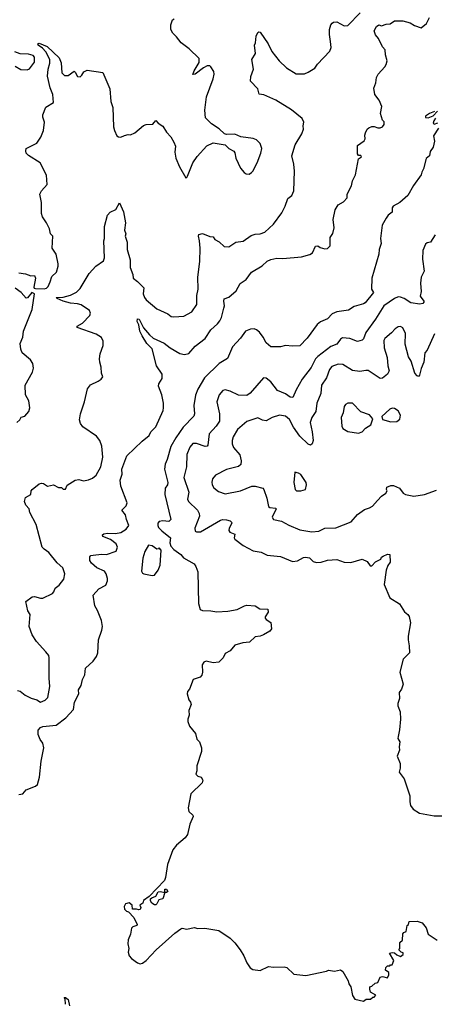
# Model space of a CAD drawing. Extents: x 2133489 to 2292442, y 756223 to 916462.
# Tile 248 of 256: x 2208752 to 2212206, y 851390 to 859587. Entities that reach past the tile are written whole.
import ezdxf

# ---------------------------------------------------------------- set-up
doc = ezdxf.new("R2010")
doc.units = 0

msp = doc.modelspace()

# ---------------------------------------------------------------- linework, layer by layer
at = {"layer": '0CON20XD'}
for points in [[(2209616.9, 857986.9), (2209633.8, 857895), (2209626, 857835), (2209636.2, 857805), (2209630, 857785), (2209646.2, 857735), (2209647.5, 857675), (2209673, 857587), (2209673.8, 857525), (2209695.8, 857465), (2209696.2, 857435), (2209735, 857407.1), (2209786.7, 857355), (2209780.6, 857305), (2209790.9, 857275), (2209805.6, 857255), (2209895, 857180), (2209985, 857138.1), (2210015, 857117.1), (2210035, 857113.1), (2210120.9, 857119.1), (2210185, 857155.5), (2210228.2, 857215), (2210228.5, 857291.5), (2210238.9, 857345), (2210235.3, 857445), (2210252.5, 857575), (2210254.5, 857685), (2210249.2, 857745), (2210241.2, 857785), (2210245, 857800), (2210275, 857807.5), (2210335, 857783.3), (2210365, 857780), (2210377, 857757), (2210415, 857736.7), (2210455, 857700), (2210495, 857696.2), (2210552.5, 857735), (2210615, 857744), (2210679.1, 857790.9), (2210715, 857801.4), (2210755.6, 857804.4), (2210795, 857818.6), (2210865.7, 857885), (2210935, 857979.2), (2210964.2, 858035), (2210985, 858100), (2211020, 858125), (2211037, 858163), (2211042.5, 858325), (2211035.6, 858385), (2211018.8, 858455), (2211046.2, 858545), (2211103.6, 858636.4), (2211116.7, 858675), (2211113.3, 858705), (2211118.8, 858735), (2211106, 858765), (2211016.5, 858836.5), (2210885, 858916), (2210785, 858962), (2210747.5, 858967.5), (2210735, 859012.5), (2210676, 859075), (2210678, 859115), (2210699.2, 859175), (2210686.7, 859255), (2210715.7, 859305), (2210708.8, 859375), (2210716.2, 859395), (2210720.7, 859449.3), (2210735, 859480), (2210745, 859487.5), (2210755, 859482.5), (2210820.6, 859385), (2210852.4, 859322.4), (2210914.2, 859244.2), (2210975, 859187.1), (2211056, 859136), (2211125, 859137.1), (2211155, 859149.2), (2211211.2, 859185), (2211233.2, 859216.8), (2211334.4, 859325.6), (2211345.6, 859355), (2211342.2, 859405), (2211333.3, 859463.3), (2211333.9, 859505), (2211342.9, 859545), (2211355, 859558.8), (2211365, 859566.7), (2211395, 859569.2), (2211455, 859536), (2211485, 859539.2), (2211589.4, 859645)], [(2208745, 853137.5), (2208778.3, 853141.7), (2208806.7, 853175), (2208883.6, 853206.4), (2208900.4, 853219.6), (2208918.1, 853281.9), (2208930, 853415), (2208952.3, 853525), (2208945.9, 853565), (2208923.4, 853595), (2208906.7, 853635), (2208907.1, 853672.9), (2208925, 853694.2), (2208945, 853703.3), (2209055, 853714.3), (2209136.5, 853775), (2209201.5, 853845), (2209210, 853905), (2209243.6, 853975), (2209242.9, 854007.1), (2209265.4, 854044.6), (2209274.5, 854095.5), (2209295, 854132.5), (2209300.5, 854189.5), (2209365, 854246), (2209391.9, 854285), (2209403.3, 854315), (2209408.6, 854425), (2209436.7, 854505), (2209441.4, 854535), (2209432.5, 854585), (2209399.2, 854669.2), (2209377.7, 854707.7), (2209363.6, 854796.4), (2209411.7, 854848.3), (2209469.5, 854880.5), (2209484.2, 854915), (2209482.9, 854935), (2209471.4, 854975), (2209458, 854995), (2209395, 855023.1), (2209351.4, 855061.4), (2209337.1, 855085), (2209336, 855115), (2209344.4, 855125.6), (2209365, 855129.2), (2209435, 855138.5), (2209475, 855134.4), (2209555, 855161.4), (2209566.4, 855195), (2209556.7, 855225), (2209509.9, 855259.9), (2209445, 855284.5), (2209440.9, 855299.1), (2209453, 855307), (2209485, 855311.8), (2209550.9, 855309.1), (2209595, 855317.5), (2209640, 855345), (2209662.5, 855375), (2209641.2, 855425), (2209632.5, 855465), (2209602.5, 855505), (2209639.2, 855540.8), (2209647.5, 855565), (2209594.6, 855705), (2209588.5, 855755), (2209605.3, 855805), (2209602.9, 855845), (2209644.3, 855955), (2209772.5, 856077.5), (2209831.9, 856125), (2209845, 856156), (2209885, 856198.6), (2209946.7, 856335), (2209949.4, 856355), (2209949.4, 856395), (2209935.8, 856465), (2209908, 856535), (2209912, 856555), (2209938.5, 856601.5), (2209939.1, 856635), (2209891.5, 856705), (2209856.4, 856846.4), (2209812.4, 856892.4), (2209771.4, 856955), (2209754.4, 856994.4), (2209745.9, 857045.9), (2209732, 857075), (2209734.2, 857095.8), (2209747.1, 857095), (2209782.3, 857022.3), (2209833.1, 856963.1), (2209865, 856937.3), (2209955.5, 856895.5), (2210005, 856856), (2210085, 856807.5), (2210125, 856799.2), (2210162, 856808), (2210215, 856870), (2210297.4, 856932.6), (2210345.6, 857005), (2210400.6, 857055), (2210419.5, 857080.5), (2210433.4, 857106.6), (2210454, 857185), (2210457.5, 857205), (2210452, 857245), (2210456.7, 857263.3), (2210495, 857276.2), (2210555, 857330), (2210589.7, 857390.3), (2210637.5, 857425), (2210684, 857486), (2210772.6, 857537.4), (2210815, 857575.6), (2210845, 857591.4), (2210895, 857601.2), (2210945, 857598.8), (2211098.3, 857611.7), (2211168.8, 857631.2), (2211190, 857645), (2211215, 857702.5), (2211235, 857703.8), (2211255, 857690), (2211295, 857678.8), (2211315, 857683.8), (2211337.5, 857705), (2211338, 857775), (2211361.7, 857808.3), (2211372.5, 857855), (2211364, 857925), (2211379.4, 858005), (2211404.3, 858045), (2211448.6, 858071.4), (2211480, 858105), (2211478.8, 858135), (2211515.9, 858204.1), (2211524.3, 858245), (2211548.1, 858295), (2211575, 858430), (2211600, 858445), (2211595, 858457.5), (2211575, 858457.5), (2211565, 858470), (2211565, 858540), (2211620.7, 858579.3), (2211630, 858595), (2211626.7, 858625), (2211633.3, 858645), (2211647.5, 858675), (2211661.7, 858688.3), (2211685, 858698.8), (2211705, 858698.8), (2211735, 858686.7), (2211755, 858686.7), (2211773.9, 858696.1), (2211787.5, 858715), (2211787, 858737), (2211775, 858750), (2211757.5, 858805), (2211767.5, 858865), (2211747, 858917), (2211710.8, 858965), (2211702, 859018), (2211719.3, 859060.7), (2211723.3, 859105), (2211738.8, 859135), (2211794.5, 859195.5), (2211806, 859215), (2211812.9, 859245), (2211799.2, 859295), (2211797.5, 859335), (2211775, 859360), (2211740, 859430), (2211715, 859462.5), (2211706.2, 859495), (2211725, 859530), (2211745, 859543.3), (2211765, 859537.5), (2211805, 859550), (2211837.3, 859552.7), (2211875, 859576.7), (2211943, 859577), (2212005, 859562.5), (2212039.7, 859539.7), (2212095, 859519.2), (2212140, 859555), (2212165, 859606.2)], [(2210682.5, 858315), (2210695, 858327.5), (2210730.8, 858395), (2210761.9, 858475), (2210768.1, 858515), (2210755.5, 858555.5), (2210725, 858588), (2210698.3, 858598.3), (2210595, 858612), (2210545, 858633.3), (2210475, 858632.5), (2210458.3, 858638.3), (2210415, 858677.5), (2210351.2, 858721.2), (2210300.6, 858770.6), (2210293.3, 858833.3), (2210307.5, 858945), (2210364.4, 859095), (2210371.9, 859135), (2210368.1, 859155), (2210345, 859196), (2210335, 859202.9), (2210315, 859201.9), (2210283.4, 859186.6), (2210215, 859134.3), (2210195, 859130), (2210205, 859162.5), (2210247.8, 859232.2), (2210247.8, 859265), (2210165, 859344.3), (2210096, 859395), (2210057.5, 859445), (2210026.7, 859475), (2210011.2, 859505), (2210010, 859545), (2210026, 859585), (2210038.8, 859595)], [(2208745, 857478.5), (2208801.2, 857471.2), (2208845, 857454.4), (2208875, 857458), (2208884.6, 857434.6), (2208871.1, 857361.1), (2208873.3, 857353.3), (2208885, 857349.6), (2208955, 857346.7), (2208975, 857351.1), (2208988.5, 857365), (2209005.8, 857405.8), (2209019.5, 857450.5), (2209058, 857485), (2209073.8, 857535), (2209073.8, 857555), (2209056.7, 857635), (2209024, 857685), (2209027.5, 857785), (2209010, 857805), (2209000, 857845), (2208976.7, 857895), (2208941.2, 857945), (2208932.7, 857972.7), (2208933.3, 858065), (2208921.2, 858135), (2208935, 858163.3), (2208981.2, 858215), (2208974.3, 858294.3), (2208923.3, 858395), (2208825, 858456.7), (2208807.5, 858475), (2208803.8, 858495), (2208806.7, 858515), (2208895, 858558), (2208929.8, 858610.2), (2208949.6, 858665), (2208960.4, 858735), (2208945.4, 858775), (2208944.8, 858795.2), (2208970.9, 858859.1), (2209033, 858897), (2209027.1, 858965), (2209005, 859020), (2208984, 859116), (2208988.2, 859175), (2209003.2, 859225), (2209003.8, 859255), (2208970.9, 859320.9), (2208941.2, 859351.2), (2208905.6, 859375), (2208904.7, 859385.3), (2208915, 859391.8), (2208981.4, 859365), (2209080.2, 859270.2), (2209097.4, 859227.4), (2209104.5, 859144.5), (2209125, 859123.8), (2209155, 859122.5), (2209205, 859157.5), (2209215, 859150), (2209233.3, 859115), (2209255, 859111.2), (2209270, 859125), (2209286.1, 859153.9), (2209315, 859166), (2209445, 859147.1), (2209502.5, 859012.5), (2209511.8, 858905), (2209528.6, 858855), (2209534, 858695), (2209541.2, 858665), (2209561.7, 858621.7), (2209575, 858612.5), (2209595, 858610), (2209626.2, 858623.8), (2209655, 858632.5), (2209675, 858630), (2209712.5, 858645), (2209783.4, 858706.6), (2209805.5, 858714.5), (2209861.7, 858718.3), (2209885, 858747.5), (2209906, 858725), (2209945, 858700), (2209975, 858650.8), (2210011.8, 858611.8), (2210037.4, 858567.4), (2210049.4, 858535), (2210044.4, 858485), (2210053.3, 858435), (2210082.4, 858362.4), (2210135, 858272), (2210145, 858274.2), (2210151.4, 858285), (2210194.5, 858395), (2210230.6, 858449.4), (2210311.7, 858538.3), (2210365, 858561.4), (2210464.1, 858544.1), (2210495, 858513.8), (2210535, 858492.5), (2210545, 858480), (2210552, 858435), (2210590.9, 858350.9), (2210622.5, 858315), (2210640, 858305), (2210665, 858300), (2210682.5, 858315)], [(2208715, 859200), (2208762.7, 859172.7), (2208815, 859170), (2208832.7, 859177.3), (2208877.1, 859235), (2208877.1, 859275), (2208865, 859288.6), (2208825, 859301.1), (2208755, 859302.5), (2208710.7, 859320.7)], [(2212208.3, 858821.7), (2212165, 858807.5), (2212132.5, 858785), (2212131.7, 858771.7), (2212155, 858770), (2212195, 858787.5), (2212233, 858827)], [(2212215, 858767.5), (2212201.2, 858745), (2212197.5, 858725), (2212205, 858717.5), (2212235, 858727.5)], [(2212242, 858685), (2212198.3, 858621.7), (2212206.2, 858575), (2212197.5, 858525), (2212170, 858490), (2212165, 858453.3), (2212138.8, 858431.2), (2212116.9, 858345), (2212100.9, 858319.1), (2212095.5, 858295), (2212032.6, 858207.4), (2211986.2, 858125), (2211920, 858065), (2211864, 858035), (2211855, 858020), (2211853.8, 857985), (2211820.3, 857959.7), (2211803.8, 857935), (2211772.1, 857877.9), (2211758.9, 857765), (2211762.5, 857725), (2211747.5, 857675), (2211744.2, 857635), (2211684.2, 857434.2), (2211682, 857345), (2211700, 857315), (2211629.7, 857230.3), (2211615, 857221.2), (2211539.3, 857200.7), (2211490.3, 857169.7), (2211395, 857156.5), (2211355, 857138.1), (2211315, 857095.7), (2211258, 857072), (2211230.2, 857049.8), (2211147.3, 856935), (2211085, 856873.1), (2211025, 856868), (2210966.4, 856873.6), (2210925, 856864), (2210845, 856864.3), (2210805, 856895.8), (2210780.5, 856945), (2210751.1, 856985), (2210726, 857006), (2210705, 857012.3), (2210675, 857010.7), (2210634.3, 856995), (2210590.6, 856935), (2210525.6, 856865), (2210482.4, 856767.6), (2210415, 856725.7), (2210292.2, 856605), (2210235, 856510), (2210217.4, 856462.6), (2210202.7, 856375), (2210208.5, 856305), (2210203.8, 856286.2), (2210115, 856193.8), (2210052.1, 856105), (2210012.5, 856035), (2209981.8, 855925), (2209965, 855886.2), (2209958.2, 855845), (2209985.4, 855734.6), (2209983.1, 855715), (2209963.7, 855686.3), (2209962.4, 855635), (2210010, 855425), (2209995, 855410), (2209945.8, 855415.8), (2209915, 855408.8), (2209903.8, 855395), (2209903.3, 855375), (2209909.3, 855359.3), (2209935, 855332.5), (2210007.5, 855275), (2210003, 855233), (2210012.5, 855205), (2210036.1, 855176.1), (2210095, 855136), (2210117.5, 855107.5), (2210205, 855056.2), (2210220, 855035), (2210235, 854990), (2210241.7, 854728.3), (2210255, 854676.7), (2210275, 854667.5), (2210345, 854666.7), (2210395, 854658.8), (2210485, 854663.8), (2210565, 854676.2), (2210625, 854708.8), (2210645, 854712), (2210715, 854707.5), (2210753.6, 854683.6), (2210818.8, 854678.8), (2210821.2, 854655), (2210797.5, 854615), (2210797.5, 854605), (2210805, 854592.5), (2210845, 854570), (2210850, 854515), (2210835, 854497.5), (2210782.5, 854467.5), (2210755.7, 854454.3), (2210715, 854450.6), (2210665.2, 854404.8), (2210609.8, 854400.2), (2210545, 854378.8), (2210505, 854334), (2210465, 854310), (2210446.2, 854275), (2210411.7, 854238.3), (2210365, 854232), (2210305, 854246.7), (2210285, 854238.6), (2210273.5, 854216.5), (2210275.6, 854155), (2210269.3, 854130.7), (2210255, 854114), (2210196.1, 854093.9), (2210165.9, 854014.1), (2210150, 853995), (2210146.7, 853975), (2210162.5, 853925), (2210176.4, 853906.4), (2210180, 853885), (2210162.5, 853835), (2210163, 853797), (2210152.5, 853765), (2210153.3, 853745), (2210166.4, 853706.4), (2210217.5, 853645), (2210228.3, 853598.3), (2210250, 853575), (2210266.7, 853525), (2210266.7, 853495), (2210226.7, 853375), (2210227.5, 853335), (2210220, 853305), (2210235, 853290), (2210265, 853280), (2210276.7, 853255), (2210272.5, 853235), (2210176.5, 853143.5), (2210155.4, 853025.4), (2210160.4, 852995), (2210194.3, 852965), (2210197.5, 852955), (2210169.4, 852890.6), (2210150.4, 852805), (2210131.4, 852775), (2210058.8, 852715), (2210026.8, 852675), (2209983.5, 852555), (2209967.7, 852445), (2209959.1, 852420.9), (2209831.7, 852288.3), (2209782.5, 852255), (2209778.3, 852231.7), (2209753.3, 852215), (2209760.8, 852195), (2209755, 852180), (2209745, 852175.8), (2209725, 852183.3), (2209691.7, 852181.7), (2209690, 852215), (2209665, 852234.2), (2209635, 852225.7), (2209622, 852205), (2209625, 852182.5), (2209642.5, 852165), (2209659.3, 852159.3), (2209702.5, 852112.5), (2209730.8, 852055), (2209726.7, 852045), (2209694.6, 852035.4), (2209682.9, 852025), (2209674.6, 851975.4), (2209655.8, 851925.8), (2209652.9, 851895), (2209660.9, 851855), (2209655.6, 851824.4), (2209663.8, 851793.8), (2209682.7, 851772.7), (2209735, 851736.1), (2209755, 851727.9), (2209775, 851731.8), (2209805.7, 851754.3), (2209888.8, 851845), (2210045, 851982), (2210095, 852018.8), (2210106.2, 852023.8), (2210145, 852015.6), (2210205, 852028.8), (2210235, 852021.2), (2210295, 852023.3), (2210410, 852005), (2210505, 851940), (2210545, 851902.5), (2210590, 851845), (2210618.8, 851795), (2210643.3, 851735), (2210672.5, 851695), (2210695, 851681.2), (2210755, 851671.9), (2210825, 851706.2), (2210865, 851698), (2210955, 851702.5), (2210976.4, 851696.4), (2211035, 851641.2), (2211135, 851630.8), (2211307.5, 851665), (2211325, 851673.3), (2211375, 851666.2), (2211425, 851676.7), (2211443.9, 851663.9), (2211488.8, 851585), (2211495, 851560), (2211510, 851535), (2211523.6, 851463.6), (2211545, 851432.5), (2211615, 851417.5), (2211638.3, 851431.7), (2211675, 851432.5), (2211695, 851450), (2211705, 851450), (2211720, 851465), (2211675, 851490), (2211667.5, 851515), (2211670, 851535), (2211685, 851540), (2211713, 851567), (2211735, 851572.5), (2211755, 851617.5), (2211775, 851622.5), (2211815, 851610), (2211827.5, 851635), (2211827.5, 851655), (2211800, 851675), (2211803, 851697), (2211815, 851710), (2211835, 851710), (2211841.7, 851718.3), (2211855, 851720), (2211867.5, 851755), (2211833.3, 851816.7), (2211855, 851822.5), (2211875, 851820), (2211893, 851803), (2211925, 851787.5), (2211946.7, 851805), (2211945, 851820), (2211930, 851825), (2211910, 851845), (2211920, 851855), (2211920, 851905), (2211940, 851925), (2211943, 851977), (2211951.7, 851988.3), (2211970, 851995), (2211980, 852045), (2211990, 852055), (2211995, 852080), (2212063, 852083), (2212105, 852067.5), (2212137, 852027), (2212154.1, 851974.1), (2212230, 851925)], [(2208735, 854002.5), (2208755, 853995.8), (2208796.7, 853965), (2208848.3, 853938.3), (2208895, 853924.2), (2208925, 853905.8), (2208965, 853921.4), (2208985.6, 853945), (2209002.7, 854037.3), (2208997.5, 854105), (2208999.2, 854275), (2208994.3, 854295), (2208970, 854325), (2208891.8, 854411.8), (2208857.5, 854465), (2208832.5, 854535), (2208840, 854635), (2208820, 854665), (2208802.5, 854745), (2208855, 854783.8), (2208875, 854785.7), (2208925, 854770), (2208945, 854770.5), (2209025, 854809.2), (2209038.1, 854825), (2209047.5, 854855), (2209081.4, 854878.6), (2209119.6, 854930.4), (2209127.8, 854975), (2209112.5, 855025), (2209065.7, 855065), (2208995, 855151.4), (2208955, 855178.1), (2208940.5, 855195), (2208889.2, 855385), (2208836.2, 855485), (2208830, 855515), (2208804.5, 855544.5), (2208791.2, 855575), (2208800.7, 855609.3), (2208846.1, 855633.9), (2208846.7, 855665), (2208856.7, 855675), (2208915, 855723.8), (2208935, 855730), (2208950, 855725), (2208985, 855702.5), (2209035, 855714), (2209075, 855692.5), (2209101.7, 855691.7), (2209115, 855680), (2209135, 855680), (2209147, 855713), (2209215, 855753.8), (2209245, 855758.8), (2209285, 855749.2), (2209325, 855755.7), (2209359.4, 855770.6), (2209388.6, 855795), (2209429.5, 855865), (2209445.4, 855945.4), (2209436.6, 856036.6), (2209418.6, 856085), (2209391.3, 856121.3), (2209277, 856197), (2209258.6, 856225), (2209251.2, 856255), (2209258.8, 856305), (2209292.5, 856405), (2209318, 856515), (2209342.6, 856547.4), (2209405, 856576.9), (2209431.2, 856595), (2209443.8, 856615), (2209432.5, 856645), (2209431.2, 856695), (2209418.6, 856735), (2209417.1, 856765), (2209423.8, 856806.2), (2209446.7, 856875), (2209448.3, 856911.7), (2209435, 856942), (2209390.6, 856970.6), (2209231.2, 857025), (2209231.2, 857035), (2209275, 857062), (2209335.4, 857124.6), (2209341.4, 857145), (2209333.1, 857165), (2209265, 857214.5), (2209235, 857222.7), (2209176.7, 857226.7), (2209115, 857243.3), (2209063.3, 857265), (2209057.5, 857275), (2209115, 857276.5), (2209176.9, 857293.1), (2209225, 857320), (2209255, 857348.8), (2209330, 857475), (2209386.2, 857535), (2209450.3, 857579.7), (2209458.8, 857605), (2209452.5, 857745), (2209460, 857765), (2209460, 857865), (2209485, 857960), (2209506.7, 857985), (2209553.6, 858006.4), (2209585, 858062.5), (2209616.9, 857986.9)], [(2212212.5, 857795), (2212175, 857736.2), (2212145, 857730), (2212131.2, 857718.8), (2212108.8, 857665), (2212107.5, 857595), (2212120.8, 857495), (2212097.5, 857445), (2212091.9, 857395), (2212095.7, 857324.3), (2212088.8, 857285), (2212117.5, 857245), (2212118, 857235), (2212110, 857225), (2212085, 857218.1), (2212009.2, 857230.8), (2211955.3, 857265.3), (2211925, 857277.5), (2211905, 857279.1), (2211873.8, 857266.2), (2211784.5, 857205), (2211716.5, 857093.5), (2211635.9, 856984.1), (2211615, 856930), (2211605, 856918.8), (2211565, 856909.2), (2211503, 856933), (2211441.5, 856938.5), (2211425, 856927.1), (2211395, 856886.9), (2211345, 856866.9), (2211235.8, 856784.2), (2211216.9, 856763.1), (2211179.1, 856690.9), (2211105.8, 856595), (2211054.2, 856505), (2211027.1, 856442.9), (2211005, 856445.5), (2210965, 856472.7), (2210899.3, 856499.3), (2210842.9, 856572.9), (2210805, 856602), (2210784.1, 856605.9), (2210673, 856477), (2210645, 856460), (2210575, 856462.2), (2210505, 856495.5), (2210465, 856506.7), (2210445, 856500.6), (2210415, 856464.2), (2210393.3, 856405), (2210415.5, 856305), (2210417.8, 856245), (2210387.7, 856202.3), (2210329.3, 856140.7), (2210320.6, 856045), (2210313.6, 856036.4), (2210296.4, 856033.6), (2210225, 856060), (2210195, 856059.4), (2210170.2, 856029.8), (2210143.8, 855966.2), (2210143.1, 855865), (2210120.9, 855775), (2210160.5, 855655), (2210150, 855595), (2210159.2, 855575), (2210233, 855503), (2210246.3, 855476.3), (2210248.9, 855455), (2210212, 855355), (2210215, 855330), (2210225, 855322.5), (2210257.5, 855325), (2210425, 855420), (2210445, 855425.7), (2210475, 855424), (2210505.9, 855415.9), (2210516.7, 855405), (2210518, 855395), (2210497.1, 855355), (2210494.3, 855335), (2210502.1, 855322.1), (2210543.8, 855305), (2210540, 855275), (2210545, 855263.8), (2210615, 855210), (2210696.5, 855166.5), (2210765, 855153.1), (2210815, 855130.5), (2210925, 855117.1), (2211025, 855077.5), (2211065, 855083.5), (2211115, 855111.1), (2211133.2, 855113.2), (2211165, 855106.9), (2211197.9, 855077.9), (2211225, 855069.2), (2211262.3, 855072.3), (2211315, 855087.5), (2211395, 855092.5), (2211455, 855072.2), (2211509.2, 855069.2), (2211605, 855096.2), (2211646.1, 855076.1), (2211671.7, 855041.7), (2211685, 855040), (2211715, 855072.5), (2211760, 855095), (2211767, 855113), (2211778.8, 855121.2), (2211815, 855138.6), (2211835, 855136.2), (2211839.3, 855070.7), (2211817.6, 855042.4), (2211805.6, 855005), (2211787.1, 854885), (2211836.7, 854775), (2211915.3, 854725.3), (2211957.7, 854657.7), (2211986.4, 854636.4), (2211995, 854620), (2212006.2, 854565), (2211986.7, 854455), (2211986.7, 854425), (2211997.5, 854375), (2212000, 854315), (2211946.7, 854263.3), (2211920, 854155), (2211946.7, 854055), (2211932.5, 854015), (2211913.6, 853986.4), (2211916.7, 853935), (2211903.3, 853895), (2211903.3, 853875), (2211922.5, 853825), (2211923.8, 853765), (2211916.1, 853673.9), (2211905, 853620), (2211903, 853603), (2211920, 853575), (2211913.3, 853535), (2211916.7, 853505), (2211896.7, 853455), (2211921.2, 853395), (2211921.2, 853355), (2211913, 853323), (2211955, 853267.5), (2211966.7, 853235), (2212002.5, 853125), (2212001.2, 853075), (2212008.8, 853045), (2212028.8, 853015), (2212082.4, 852982.4), (2212205, 852960), (2212319.4, 852960.6)], [(2208727.5, 856235), (2208752.5, 856255), (2208765, 856277.5), (2208795, 856287.5), (2208827.5, 856325), (2208836.7, 856355), (2208827.5, 856415), (2208800, 856465), (2208796.7, 856545), (2208857.8, 856652.2), (2208866.1, 856686.1), (2208861.2, 856725), (2208843.3, 856755), (2208773.3, 856815), (2208761.2, 856845), (2208757.3, 856892.7), (2208777.3, 856945), (2208784.5, 856995), (2208856.1, 857175), (2208875.8, 857305), (2208854.4, 857315), (2208817.3, 857272.7), (2208805, 857268.1), (2208763.5, 857315), (2208715, 857351.1)], [(2212207.6, 856972.4), (2212146.9, 856835), (2212125.9, 856814.1), (2212119.4, 856735), (2212095, 856682.5), (2212083.1, 856626.9), (2212075, 856618), (2212061.7, 856621.7), (2212042.5, 856645), (2212011.9, 856745), (2211989.9, 856779.9), (2211962.5, 856885), (2211965.6, 856975.6), (2211943, 857023), (2211923.9, 857033.9), (2211905, 857030.8), (2211880, 857015), (2211850, 856980), (2211795, 856934.2), (2211785, 856916.7), (2211787.3, 856855), (2211813.8, 856773.8), (2211818.1, 856705), (2211830.6, 856665), (2211815, 856636), (2211775, 856603.3), (2211755, 856600), (2211655, 856665.7), (2211635, 856668), (2211585, 856658.6), (2211525, 856667.1), (2211445, 856717.5), (2211405, 856718.9), (2211351.1, 856698.9), (2211332.1, 856675), (2211308.5, 856605), (2211265.5, 856545), (2211260.5, 856475), (2211227.9, 856395), (2211218.9, 856325), (2211184.3, 856275), (2211170.9, 856235), (2211189.5, 856155), (2211198, 856085), (2211188.8, 856055), (2211175, 856046.2), (2211155, 856052.5), (2211085, 856120.4), (2211031.6, 856195), (2210998.7, 856258.7), (2210965, 856285.9), (2210915, 856294.5), (2210854.6, 856275.4), (2210805, 856248.6), (2210775, 856254.4), (2210735, 856272.5), (2210645, 856241.9), (2210565.3, 856174.7), (2210530.8, 856115), (2210521.5, 856085), (2210521.1, 856055), (2210532.5, 856025), (2210586.5, 855965), (2210596.5, 855915), (2210595.6, 855885), (2210575, 855866.7), (2210475, 855841.8), (2210382, 855795), (2210359.2, 855765), (2210353.2, 855736.8), (2210355.7, 855715), (2210369.6, 855689.6)], [(2211575, 856143.8), (2211605, 856156.7), (2211632.7, 856187.3), (2211676.7, 856215), (2211692.5, 856265), (2211665, 856296.7), (2211595, 856322), (2211523.6, 856393.6), (2211485, 856396), (2211466.7, 856385), (2211455, 856367.5), (2211445.7, 856315), (2211429.2, 856275), (2211435, 856202.5), (2211445, 856183.8), (2211485, 856158), (2211575, 856143.8)], [(2211845, 856238.8), (2211895, 856241.2), (2211918.3, 856261.7), (2211923.3, 856295), (2211905, 856330), (2211875, 856351.2), (2211855, 856353.3), (2211834.2, 856345.8), (2211770, 856285), (2211775, 856260), (2211845, 856238.8)], [(2211095, 855664.6), (2211133.2, 855676.8), (2211140.8, 855715), (2211137.1, 855735), (2211095, 855800), (2211075, 855813.3), (2211045, 855820), (2211036, 855735), (2211048, 855675), (2211057.5, 855665), (2211095, 855664.6)], [(2210369.6, 855689.6), (2210408.5, 855658.5), (2210465, 855639.6), (2210591.2, 855665), (2210685, 855702.9), (2210715, 855702.9), (2210777.1, 855687.1), (2210786.8, 855676.8), (2210810.8, 855605), (2210823.8, 855533.8), (2210836.2, 855526.2), (2210881.7, 855521.7), (2210888.6, 855515), (2210854, 855445), (2210865, 855426.2), (2210932.1, 855412.1), (2210995, 855378), (2211085, 855340.8), (2211185, 855322.5), (2211245, 855330), (2211295, 855352.9), (2211385, 855355.7), (2211512.4, 855407.6), (2211565, 855467.5), (2211625, 855510.8), (2211665, 855522.5), (2211691.7, 855538.3), (2211733.8, 855585), (2211765, 855621.2), (2211803.3, 855645), (2211812.5, 855665), (2211807.5, 855675), (2211810, 855695), (2211845, 855710), (2211865, 855708.8), (2211915, 855688), (2211945, 855646.7), (2211965, 855633.3), (2212035, 855620), (2212125, 855635.4), (2212225, 855670)], [(2209855, 854959.2), (2209875, 854964.2), (2209905, 855003.8), (2209921.9, 855045), (2209931.7, 855171.7), (2209915, 855190), (2209908.3, 855181.7), (2209895, 855180), (2209857, 855207), (2209825, 855212.5), (2209795, 855160), (2209778.8, 855105), (2209768.1, 854995), (2209775, 854980), (2209785, 854974.4), (2209855, 854959.2)], [(2209875, 852218.1), (2209852.2, 852232.2), (2209840.8, 852250.8), (2209842.3, 852267.7), (2209852.3, 852277.7), (2209885, 852290), (2209905, 852326.7), (2209925, 852330), (2209960, 852320), (2209961.2, 852348.8), (2209975, 852348.8), (2209985, 852330), (2209975, 852320), (2209960, 852320), (2209945, 852268), (2209911.2, 852258.8), (2209895, 852226), (2209885, 852218.6), (2209875, 852218.1)], [(2209135, 851390), (2209130, 851435), (2209123.3, 851446.7), (2209135, 851447.5), (2209155, 851430), (2209167, 851377)]]:
    msp.add_lwpolyline(points, dxfattribs=at)

doc.saveas('drawing.dxf')
